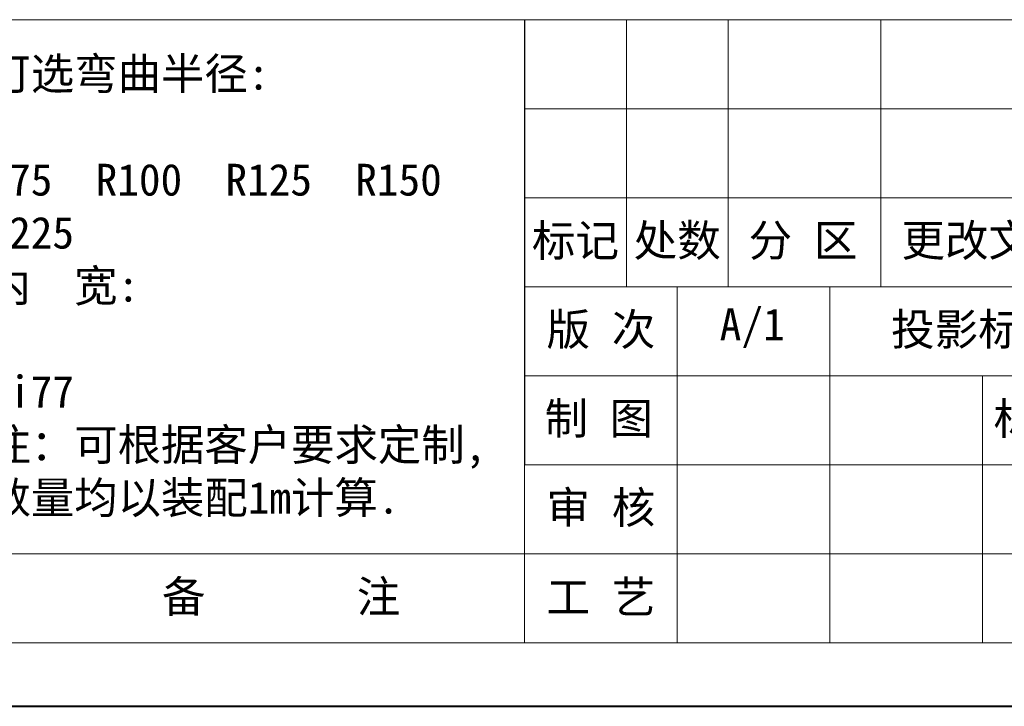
# Model space of a CAD drawing. Header units: millimetres. Extents: x 2390 to 3312, y -95 to 558.
# Tile 11 of 49: x 2819 to 2989, y -95 to 24. Entities that reach past the tile are written whole.
import ezdxf

# ---------------------------------------------------------------- set-up
doc = ezdxf.new("R2010")
doc.units = ezdxf.units.MM
doc.layers.add('标注线', color=7, linetype='Continuous', lineweight=15)
doc.styles.add('样式 6', font='仿宋_GB2312.ttf')

msp = doc.modelspace()

# ---------------------------------------------------------------- linework, layer by layer
at = {"color": 7, "lineweight": 13}
for p, q in [((2809.611, 24.058), (3301.506, 24.058)), ((2906.26, -83.536), (2906.26, 24.058)), ((2445.14, -83.536), (2906.26, -83.536)), ((2906.26, -83.536), (3301.506, -83.536))]:
    msp.add_line(p, q, dxfattribs=at)
at = {"color": 7}
msp.add_line((2906.26, 24.058), (2906.26, -52.795), dxfattribs=at)
at = {"color": 7, "lineweight": 15}
for p, q in [((2923.826, 24.058), (2923.826, -22.054)), ((2941.393, 24.058), (2941.393, -22.054)), ((2967.743, 24.058), (2967.743, -22.054)), ((2906.26, 8.688), (3064.358, 8.688)), ((2906.26, -6.683), (3064.358, -6.683)), ((2906.26, -22.054), (3064.358, -22.054)), ((2932.61, -22.054), (2932.61, -83.536)), ((2958.959, -22.054), (2958.959, -83.536)), ((2906.26, -37.424), (3167.561, -37.424)), ((2985.309, -37.424), (2985.309, -83.536)), ((2906.26, -52.795), (3064.358, -52.795)), ((2445.14, -68.166), (2906.26, -68.166)), ((2906.26, -68.166), (3064.358, -68.166))]:
    msp.add_line(p, q, dxfattribs=at)
at = {"color": 7, "lineweight": 40}
msp.add_line((2390.245, -94.515), (3312.485, -94.515), dxfattribs=at)

# ---------------------------------------------------------------- texts
at = {"layer": '标注线', "color": 7, "lineweight": 18, "style": '样式 6'}
for s, insert, char_height, width, attachment_point in [('{\\H1.389x;可选弯曲半径:\\P\\PR75  R100  R125  R150 \\PR225   \\P内  宽:\\P\\PBi77\\P注：可根据客户要求定制,\\P数量均以装配1m计算.}', (2813.538, -22.199), 3.95246, 118.75621, 4), ('标记', (2915.043, -14.368), 5.5127, 17.56647, 5), ('处数', (2932.61, -14.368), 5.5127, 17.56647, 5), ('更改文件号', (2990.112, -14.368), 5.5127, 45.46037, 5), ('分 区', (2954.332, -14.368), 5.5127, 25.69367, 5), ('版 次', (2919.435, -29.739), 5.5127, 26.34971, 5), ('A/1', (2945.556, -29.239), 5.5127, 17.56647, 5), ('投影标识', (2984.567, -29.739), 5.5127, 32.21829, 5), ('{\\H0.9943x;制 图}', (2919.074, -45.11), 5.51273, 25.62892, 5), ('标准化', (2998.51, -45.11), 5.5127, 35.6324, 5), ('审 核', (2919.435, -60.48), 5.5127, 26.34971, 5), ('{\\H1.389x;备       注}', (2864.224, -75.851), 3.95246, 57.74898, 5), ('{\\H1.389x;备       注}', (2864.224, -75.851), 3.95246, 57.74898, 5), ('工 艺', (2919.435, -75.851), 5.5127, 26.34971, 5)]:
    msp.add_mtext(s, dxfattribs=dict(at, insert=insert, char_height=char_height, width=width, attachment_point=attachment_point))

doc.saveas('drawing.dxf')
